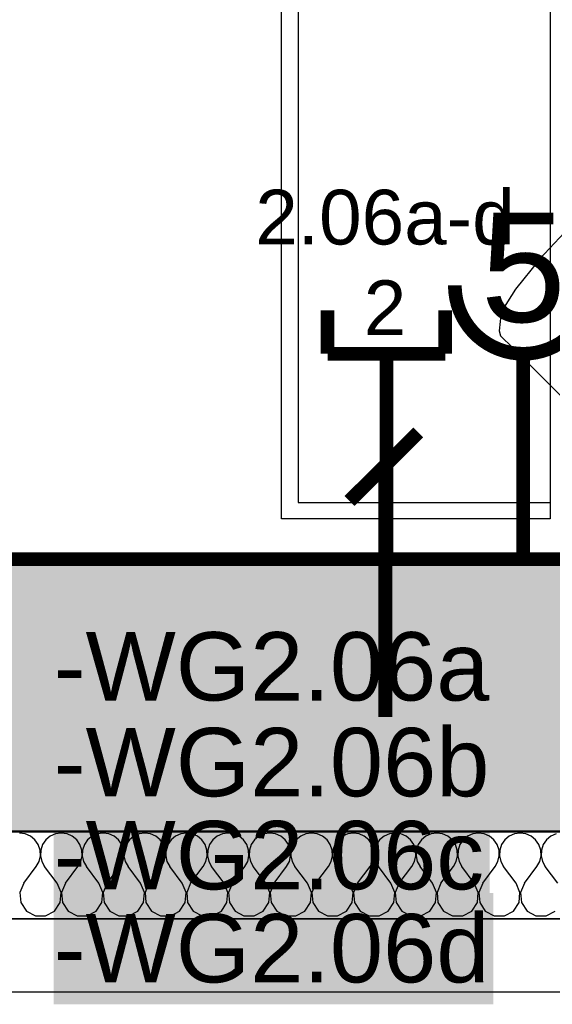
# Model space of a CAD drawing. Extents: x -12025 to 39812, y -30157 to 12.
# Tile 27 of 59: x 22188 to 23160, y -21314 to -19515. Entities that reach past the tile are written whole.
import ezdxf
from ezdxf.enums import TextEntityAlignment as Align

# ---------------------------------------------------------------- set-up
doc = ezdxf.new("R2010")
doc.units = 0
doc.header["$MEASUREMENT"] = 0
doc.linetypes.add('Antenovy vodic', pattern=[10.125, 3, -0.75, 3, -0.75, 0.125, -0.75, 0.125, -0.75, 0.125, -0.75])
doc.linetypes.add('Telekomunikacni vodic', pattern=[9.25, 3, -0.75, 3, -0.75, 0.125, -0.75, 0.125, -0.75])
for name, color, linetype in [('0 (Pozadí)', 254, 'Continuous'), ('OÚ Dukovany internet + tv + data', 192, 'Continuous'), ('OÚ Dukovany půdorys podklad 2NP', 7, 'Continuous'), ('OÚ Dukovany zásuvky', 92, 'Continuous'), ('Zakladni', 7, 'Continuous')]:
    doc.layers.add(name, color=color, linetype=linetype)
doc.styles.add('Arial', font='txt')
doc.styles.add('Arial_B', font='txt')

# ---------------------------------------------------------------- blocks, each defined once
blk = doc.blocks.new('Zásuvka (5)')
at = {"color": 0, "linetype": 'Continuous', "const_width": 25}
for points in [[(-125, 0, 0.414214), (0, -125)], [(0, -125, 0.414214), (125, 0)]]:
    blk.add_lwpolyline(points, format="xyb", dxfattribs=at)
blk.add_lwpolyline([(0, -250), (0, -125)], dxfattribs=at)
at = {"color": 0, "linetype": 'Continuous', "style": 'Arial'}
blk.add_text('5', height=200, dxfattribs=at).set_placement((0, -66.9), align=Align.CENTER)
blk = doc.blocks.new('Telekomunikační zásuvka (1)')
at = {"color": 0, "linetype": 'Continuous', "const_width": 25}
for points in [[(-107.5, 204.3), (-107.5, 125)], [(107.5, 204.3), (107.5, 125)], [(-107.5, 125), (107.5, 125)], [(0, 125), (0, 0)]]:
    blk.add_lwpolyline(points, dxfattribs=at)
at = {"color": 0, "linetype": 'Continuous', "style": 'Arial'}
for s, p in [('2.06a-d', (-2.5, 324.7)), ('2', (-2.5, 159.1))]:
    blk.add_text(s, height=100, dxfattribs=at).set_placement(p, align=Align.CENTER)
blk = doc.blocks.new('(53)')
at = {"color": 7, "linetype": 'Continuous', "const_width": 25}
for points in [[(60, 60), (-65, -65)], [(0, 0), (0, -460)]]:
    blk.add_lwpolyline(points, dxfattribs=at)
at = {"layer": '0 (Pozadí)', "linetype": 'Continuous'}
blk.add_solid([(-605.1, -781.3), (198, -781.3), (-605.1, -984.8), (198, -984.8)], dxfattribs=at)
at = {"color": 7, "linetype": 'Continuous', "style": 'Arial_B'}
blk.add_text('-WG2.06d', height=125, dxfattribs=at).set_placement((-605.1, -944.8))
blk = doc.blocks.new('(54)')
at = {"color": 7, "linetype": 'Continuous', "const_width": 25}
for points in [[(60, 60), (-65, -65)], [(0, 0), (0, -460)]]:
    blk.add_lwpolyline(points, dxfattribs=at)
at = {"layer": '0 (Pozadí)', "linetype": 'Continuous'}
blk.add_solid([(-605.1, -611.3), (190.8, -611.3), (-605.1, -814.8), (190.8, -814.8)], dxfattribs=at)
at = {"color": 7, "linetype": 'Continuous', "style": 'Arial_B'}
blk.add_text('-WG2.06c', height=125, dxfattribs=at).set_placement((-605.1, -774.8))
blk = doc.blocks.new('(55)')
at = {"color": 7, "linetype": 'Continuous', "const_width": 25}
for points in [[(60, 60), (-65, -65)], [(0, 0), (0, -460)]]:
    blk.add_lwpolyline(points, dxfattribs=at)
at = {"layer": '0 (Pozadí)', "linetype": 'Continuous'}
blk.add_solid([(-605.8, -441.3), (197.3, -441.3), (-605.8, -644.8), (197.3, -644.8)], dxfattribs=at)
at = {"color": 7, "linetype": 'Continuous', "style": 'Arial_B'}
blk.add_text('-WG2.06b', height=125, dxfattribs=at).set_placement((-605.8, -604.8))
blk = doc.blocks.new('(56)')
at = {"color": 7, "linetype": 'Continuous', "const_width": 25}
for points in [[(60, 60), (-65, -65)], [(0, 0), (0, -460)]]:
    blk.add_lwpolyline(points, dxfattribs=at)
at = {"layer": '0 (Pozadí)', "linetype": 'Continuous'}
blk.add_solid([(-605.1, -266.3), (190.8, -266.3), (-605.1, -469.8), (190.8, -469.8)], dxfattribs=at)
at = {"color": 7, "linetype": 'Continuous', "style": 'Arial_B'}
blk.add_text('-WG2.06a', height=125, dxfattribs=at).set_placement((-605.1, -429.8))

msp = doc.modelspace()

# ---------------------------------------------------------------- linework, layer by layer
at = {"layer": 'OÚ Dukovany internet + tv + data', "linetype": 'Antenovy vodic', "ltscale": 100, "const_width": 25}
msp.add_lwpolyline([(24625, -19875), (24625, -20125), (24625, -20500), (21302.8, -20500)], dxfattribs=at)
at = {"layer": 'OÚ Dukovany internet + tv + data', "linetype": 'Telekomunikacni vodic', "ltscale": 100, "const_width": 25}
msp.add_lwpolyline([(22857.5, -20250), (22857.5, -20500), (21302.8, -20500)], dxfattribs=at)
at = {"layer": 'OÚ Dukovany půdorys podklad 2NP', "color": 1, "linetype": 'Continuous'}
for p, q in [((22666.2, -20396.8), (22666.2, -18776.9)), ((22696.2, -18776.9), (22696.2, -20396.8)), ((23192.2, -19893.9), (23137.4, -19952.2)), ((23136.7, -19953.1), (23093.1, -20006.7)), ((23137.4, -19952.2), (23136.7, -19953.1)), ((23093.1, -20006.7), (23068.2, -20046.8)), ((23067.3, -20048.9), (23063.3, -20082.8)), ((23068.2, -20046.8), (23067.3, -20048.9)), ((23063.3, -20082.8), (23066.2, -20092.1)), ((23066.2, -20092.1), (23088.2, -20114.1)), ((23088.2, -20114.1), (23113.7, -20139.6)), ((23113.7, -20139.6), (23261.5, -20287.4)), ((22666.2, -20426.8), (22666.2, -20396.8)), ((22696.2, -20396.8), (23156.4, -20396.8)), ((23156.4, -20396.8), (23156.4, -20426.8)), ((22696.2, -20426.8), (22666.2, -20426.8)), ((23156.4, -20426.8), (22696.2, -20426.8)), ((23278, -20996.9), (20889.1, -20996.8)), ((32159.3, -21157), (11676.2, -21158.9)), ((20889.1, -21156.8), (23277.9, -21156.9)), ((11541.1, -21291.7), (32292.1, -21289.8))]:
    msp.add_line(p, q, dxfattribs=at)
at = {"layer": 'OÚ Dukovany půdorys podklad 2NP', "color": 7, "linetype": 'Continuous'}
for p, q in [((23278.2, -20498.7), (20939.5, -20498.6)), ((20939.5, -20998.6), (23278.2, -20998.7))]:
    msp.add_line(p, q, dxfattribs=at)
at = {"layer": 'OÚ Dukovany půdorys podklad 2NP', "color": 21, "linetype": 'Continuous'}
for p, q in [((22198.1, -21002.1), (22187.7, -21000.7)), ((22207.7, -21006.4), (22198.1, -21002.1)), ((22215.8, -21013.1), (22207.7, -21006.4)), ((22243.8, -21006.4), (22235.7, -21013.1)), ((22253.4, -21002.1), (22243.8, -21006.4)), ((22263.8, -21000.7), (22253.4, -21002.1)), ((22274.3, -21002.1), (22263.8, -21000.7)), ((22283.9, -21006.4), (22274.3, -21002.1)), ((22292, -21013.1), (22283.9, -21006.4)), ((22320, -21006.4), (22311.9, -21013.1)), ((22329.6, -21002.1), (22320, -21006.4)), ((22340, -21000.7), (22329.6, -21002.1)), ((22350.4, -21002.1), (22340, -21000.7)), ((22360.1, -21006.4), (22350.4, -21002.1)), ((22368.2, -21013.1), (22360.1, -21006.4)), ((22396.2, -21006.4), (22388.1, -21013.1)), ((22405.8, -21002.1), (22396.2, -21006.4)), ((22416.2, -21000.7), (22405.8, -21002.1)), ((22426.6, -21002.1), (22416.2, -21000.7)), ((22436.2, -21006.4), (22426.6, -21002.1)), ((22444.3, -21013.1), (22436.2, -21006.4)), ((22472.4, -21006.4), (22464.3, -21013.1)), ((22482, -21002.1), (22472.4, -21006.4)), ((22492.4, -21000.7), (22482, -21002.1)), ((22502.8, -21002.1), (22492.4, -21000.7)), ((22512.4, -21006.4), (22502.8, -21002.1)), ((22520.5, -21013.1), (22512.4, -21006.4)), ((22548.6, -21006.4), (22540.5, -21013.1)), ((22558.2, -21002.1), (22548.6, -21006.4)), ((22568.6, -21000.7), (22558.2, -21002.1)), ((22579, -21002.1), (22568.6, -21000.7)), ((22588.6, -21006.4), (22579, -21002.1)), ((22596.7, -21013.1), (22588.6, -21006.4)), ((22624.8, -21006.4), (22616.7, -21013.1)), ((22634.4, -21002.1), (22624.8, -21006.4)), ((22644.8, -21000.7), (22634.4, -21002.1)), ((22655.2, -21002.1), (22644.8, -21000.7)), ((22664.8, -21006.4), (22655.2, -21002.1)), ((22672.9, -21013.1), (22664.8, -21006.4)), ((22701, -21006.4), (22692.9, -21013.1)), ((22710.6, -21002.2), (22701, -21006.4)), ((22721, -21000.7), (22710.6, -21002.2)), ((22731.4, -21002.2), (22721, -21000.7)), ((22741, -21006.4), (22731.4, -21002.2)), ((22749.1, -21013.1), (22741, -21006.4)), ((22777.1, -21006.4), (22769.1, -21013.1)), ((22786.8, -21002.2), (22777.1, -21006.4)), ((22797.2, -21000.7), (22786.8, -21002.2)), ((22807.6, -21002.2), (22797.2, -21000.7)), ((22817.2, -21006.4), (22807.6, -21002.2)), ((22825.3, -21013.1), (22817.2, -21006.4)), ((22853.3, -21006.4), (22845.2, -21013.1)), ((22863, -21002.2), (22853.3, -21006.4)), ((22873.4, -21000.7), (22863, -21002.2)), ((22883.8, -21002.2), (22873.4, -21000.7)), ((22893.4, -21006.4), (22883.8, -21002.2)), ((22901.5, -21013.1), (22893.4, -21006.4)), ((22929.5, -21006.4), (22921.4, -21013.1)), ((22939.1, -21002.2), (22929.5, -21006.4)), ((22949.6, -21000.7), (22939.1, -21002.2)), ((22960, -21002.2), (22949.6, -21000.7)), ((22969.6, -21006.4), (22960, -21002.2)), ((22977.7, -21013.1), (22969.6, -21006.4)), ((23005.7, -21006.4), (22997.6, -21013.1)), ((23015.3, -21002.2), (23005.7, -21006.4)), ((23025.7, -21000.7), (23015.3, -21002.2)), ((23036.2, -21002.2), (23025.7, -21000.7)), ((23045.8, -21006.4), (23036.2, -21002.2)), ((23053.9, -21013.1), (23045.8, -21006.4)), ((23081.9, -21006.4), (23073.8, -21013.1)), ((23091.5, -21002.2), (23081.9, -21006.4)), ((23101.9, -21000.7), (23091.5, -21002.2)), ((23112.3, -21002.2), (23101.9, -21000.7)), ((23122, -21006.4), (23112.3, -21002.2)), ((23130.1, -21013.1), (23122, -21006.4)), ((23158.1, -21006.4), (23150, -21013.1)), ((23167.7, -21002.2), (23158.1, -21006.4)), ((22221.7, -21021.7), (22215.8, -21013.1)), ((22225.1, -21031.7), (22221.7, -21021.7)), ((22229.8, -21021.7), (22226.4, -21031.7)), ((22235.7, -21013.1), (22229.8, -21021.7)), ((22297.9, -21021.7), (22292, -21013.1)), ((22301.3, -21031.7), (22297.9, -21021.7)), ((22306, -21021.7), (22302.6, -21031.7)), ((22311.9, -21013.1), (22306, -21021.7)), ((22374.1, -21021.8), (22368.2, -21013.1)), ((22377.5, -21031.7), (22374.1, -21021.8)), ((22382.1, -21021.8), (22378.8, -21031.7)), ((22388.1, -21013.1), (22382.1, -21021.8)), ((22450.3, -21021.8), (22444.3, -21013.1)), ((22453.7, -21031.7), (22450.3, -21021.8)), ((22458.3, -21021.8), (22455, -21031.7)), ((22464.3, -21013.1), (22458.3, -21021.8)), ((22526.5, -21021.8), (22520.5, -21013.1)), ((22529.8, -21031.7), (22526.5, -21021.8)), ((22534.5, -21021.8), (22531.2, -21031.7)), ((22540.5, -21013.1), (22534.5, -21021.8)), ((22602.7, -21021.8), (22596.7, -21013.1)), ((22606, -21031.7), (22602.7, -21021.8)), ((22610.7, -21021.8), (22607.4, -21031.7)), ((22616.7, -21013.1), (22610.7, -21021.8)), ((22678.9, -21021.8), (22672.9, -21013.1)), ((22682.2, -21031.7), (22678.9, -21021.8)), ((22686.9, -21021.8), (22683.6, -21031.7)), ((22692.9, -21013.1), (22686.9, -21021.8)), ((22755.1, -21021.8), (22749.1, -21013.1)), ((22758.4, -21031.7), (22755.1, -21021.8)), ((22763.1, -21021.8), (22759.7, -21031.7)), ((22769.1, -21013.1), (22763.1, -21021.8)), ((22831.2, -21021.8), (22825.3, -21013.1)), ((22834.6, -21031.7), (22831.2, -21021.8)), ((22839.3, -21021.8), (22835.9, -21031.7)), ((22845.2, -21013.1), (22839.3, -21021.8)), ((22907.4, -21021.8), (22901.5, -21013.1)), ((22910.8, -21031.7), (22907.4, -21021.8)), ((22915.5, -21021.8), (22912.1, -21031.7)), ((22921.4, -21013.1), (22915.5, -21021.8)), ((22983.6, -21021.8), (22977.7, -21013.1)), ((22987, -21031.7), (22983.6, -21021.8)), ((22991.7, -21021.8), (22988.3, -21031.7)), ((22997.6, -21013.1), (22991.7, -21021.8)), ((23059.8, -21021.8), (23053.9, -21013.1)), ((23063.2, -21031.7), (23059.8, -21021.8)), ((23067.9, -21021.8), (23064.5, -21031.7)), ((23073.8, -21013.1), (23067.9, -21021.8)), ((23136, -21021.8), (23130.1, -21013.1)), ((23139.4, -21031.7), (23136, -21021.8)), ((23144.1, -21021.8), (23140.7, -21031.7)), ((23150, -21013.1), (23144.1, -21021.8)), ((22223.2, -21052.4), (22225.6, -21042.2)), ((22225.6, -21042.2), (22225.1, -21031.7)), ((22226.4, -21031.7), (22225.9, -21042.2)), ((22225.9, -21042.2), (22228.3, -21052.4)), ((22299.4, -21052.4), (22301.8, -21042.2)), ((22301.8, -21042.2), (22301.3, -21031.7)), ((22302.6, -21031.7), (22302.1, -21042.2)), ((22302.1, -21042.2), (22304.5, -21052.4)), ((22375.6, -21052.4), (22378, -21042.2)), ((22378, -21042.2), (22377.5, -21031.7)), ((22378.8, -21031.7), (22378.3, -21042.2)), ((22378.3, -21042.2), (22380.7, -21052.4)), ((22451.8, -21052.4), (22454.2, -21042.2)), ((22454.2, -21042.2), (22453.7, -21031.7)), ((22455, -21031.7), (22454.5, -21042.2)), ((22454.5, -21042.2), (22456.8, -21052.4)), ((22528, -21052.5), (22530.4, -21042.2)), ((22530.4, -21042.2), (22529.8, -21031.7)), ((22531.2, -21031.7), (22530.7, -21042.2)), ((22530.7, -21042.2), (22533, -21052.5)), ((22604.2, -21052.5), (22606.5, -21042.2)), ((22606.5, -21042.2), (22606, -21031.7)), ((22607.4, -21031.7), (22606.9, -21042.2)), ((22606.9, -21042.2), (22609.2, -21052.5)), ((22680.4, -21052.5), (22682.7, -21042.2)), ((22682.7, -21042.2), (22682.2, -21031.7)), ((22683.6, -21031.7), (22683, -21042.2)), ((22683, -21042.2), (22685.4, -21052.5)), ((22756.5, -21052.5), (22758.9, -21042.2)), ((22758.9, -21042.2), (22758.4, -21031.7)), ((22759.7, -21031.7), (22759.2, -21042.2)), ((22759.2, -21042.2), (22761.6, -21052.5)), ((22832.7, -21052.5), (22835.1, -21042.2)), ((22835.1, -21042.2), (22834.6, -21031.7)), ((22835.9, -21031.7), (22835.4, -21042.2)), ((22835.4, -21042.2), (22837.8, -21052.5)), ((22908.9, -21052.5), (22911.3, -21042.2)), ((22911.3, -21042.2), (22910.8, -21031.7)), ((22912.1, -21031.7), (22911.6, -21042.2)), ((22911.6, -21042.2), (22914, -21052.5)), ((22985.1, -21052.5), (22987.5, -21042.2)), ((22987.5, -21042.2), (22987, -21031.7)), ((22988.3, -21031.7), (22987.8, -21042.2)), ((22987.8, -21042.2), (22990.2, -21052.5)), ((23061.3, -21052.5), (23063.7, -21042.2)), ((23063.7, -21042.2), (23063.2, -21031.7)), ((23064.5, -21031.7), (23064, -21042.2)), ((23064, -21042.2), (23066.4, -21052.5)), ((23137.5, -21052.5), (23139.9, -21042.2)), ((23139.9, -21042.2), (23139.4, -21031.7)), ((23140.7, -21031.7), (23140.2, -21042.2)), ((23140.2, -21042.2), (23142.6, -21052.5)), ((22195.3, -21092.1), (22218.1, -21061.6)), ((22218.1, -21061.6), (22223.2, -21052.4)), ((22228.3, -21052.4), (22233.4, -21061.6)), ((22256.2, -21092.1), (22233.4, -21061.6)), ((22271.5, -21092.1), (22294.3, -21061.6)), ((22294.3, -21061.6), (22299.4, -21052.4)), ((22304.5, -21052.4), (22309.6, -21061.6)), ((22332.4, -21092.1), (22309.6, -21061.6)), ((22347.6, -21092.1), (22370.5, -21061.6)), ((22370.5, -21061.6), (22375.6, -21052.4)), ((22380.7, -21052.4), (22385.7, -21061.6)), ((22408.6, -21092.1), (22385.7, -21061.6)), ((22423.8, -21092.1), (22446.7, -21061.6)), ((22446.7, -21061.6), (22451.8, -21052.4)), ((22456.8, -21052.4), (22461.9, -21061.6)), ((22484.8, -21092.1), (22461.9, -21061.6)), ((22500, -21092.1), (22522.9, -21061.6)), ((22522.9, -21061.6), (22528, -21052.5)), ((22533, -21052.5), (22538.1, -21061.6)), ((22561, -21092.1), (22538.1, -21061.6)), ((22576.2, -21092.1), (22599.1, -21061.7)), ((22599.1, -21061.7), (22604.2, -21052.5)), ((22609.2, -21052.5), (22614.3, -21061.7)), ((22637.2, -21092.1), (22614.3, -21061.7)), ((22652.4, -21092.1), (22675.3, -21061.7)), ((22675.3, -21061.7), (22680.4, -21052.5)), ((22685.4, -21052.5), (22690.5, -21061.7)), ((22713.4, -21092.1), (22690.5, -21061.7)), ((22728.6, -21092.1), (22751.5, -21061.7)), ((22751.5, -21061.7), (22756.5, -21052.5)), ((22761.6, -21052.5), (22766.7, -21061.7)), ((22789.6, -21092.1), (22766.7, -21061.7)), ((22804.8, -21092.1), (22827.6, -21061.7)), ((22827.6, -21061.7), (22832.7, -21052.5)), ((22837.8, -21052.5), (22842.9, -21061.7)), ((22865.7, -21092.1), (22842.9, -21061.7)), ((22881, -21092.1), (22903.8, -21061.7)), ((22903.8, -21061.7), (22908.9, -21052.5)), ((22914, -21052.5), (22919.1, -21061.7)), ((22941.9, -21092.1), (22919.1, -21061.7)), ((22957.2, -21092.1), (22980, -21061.7)), ((22980, -21061.7), (22985.1, -21052.5)), ((22990.2, -21052.5), (22995.3, -21061.7)), ((23018.1, -21092.1), (22995.3, -21061.7)), ((23033.4, -21092.1), (23056.2, -21061.7)), ((23056.2, -21061.7), (23061.3, -21052.5)), ((23066.4, -21052.5), (23071.5, -21061.7)), ((23094.3, -21092.1), (23071.5, -21061.7)), ((23109.6, -21092.1), (23132.4, -21061.7)), ((23132.4, -21061.7), (23137.5, -21052.5)), ((23142.6, -21052.5), (23147.6, -21061.7)), ((23170.5, -21092.1), (23147.6, -21061.7)), ((22195.3, -21092.1), (22188.1, -21109.2)), ((22263.4, -21109.2), (22256.2, -21092.1)), ((22271.5, -21092.1), (22264.3, -21109.2)), ((22339.6, -21109.2), (22332.4, -21092.1)), ((22347.6, -21092.1), (22340.5, -21109.2)), ((22415.8, -21109.2), (22408.6, -21092.1)), ((22423.8, -21092.1), (22416.7, -21109.2)), ((22492, -21109.2), (22484.8, -21092.1)), ((22500, -21092.1), (22492.8, -21109.2)), ((22568.2, -21109.2), (22561, -21092.1)), ((22576.2, -21092.1), (22569, -21109.2)), ((22644.4, -21109.2), (22637.2, -21092.1)), ((22652.4, -21092.1), (22645.2, -21109.2)), ((22720.5, -21109.2), (22713.4, -21092.1)), ((22728.6, -21092.1), (22721.4, -21109.2)), ((22796.7, -21109.2), (22789.6, -21092.1)), ((22804.8, -21092.1), (22797.6, -21109.2)), ((22872.9, -21109.2), (22865.7, -21092.1)), ((22881, -21092.1), (22873.8, -21109.2)), ((22949.1, -21109.2), (22941.9, -21092.1)), ((22957.2, -21092.1), (22950, -21109.2)), ((23025.3, -21109.2), (23018.1, -21092.1)), ((23033.4, -21092.1), (23026.2, -21109.2)), ((23101.5, -21109.2), (23094.3, -21092.1)), ((23109.6, -21092.1), (23102.4, -21109.2)), ((22188.1, -21109.2), (22189.8, -21127.7)), ((22261.6, -21127.7), (22263.4, -21109.2)), ((22264.3, -21109.2), (22266, -21127.7)), ((22337.8, -21127.7), (22339.6, -21109.2)), ((22340.5, -21109.2), (22342.2, -21127.7)), ((22414, -21127.7), (22415.8, -21109.2)), ((22416.7, -21109.2), (22418.4, -21127.7)), ((22490.2, -21127.7), (22492, -21109.2)), ((22492.8, -21109.2), (22494.6, -21127.7)), ((22566.4, -21127.7), (22568.2, -21109.2)), ((22569, -21109.2), (22570.8, -21127.7)), ((22642.6, -21127.7), (22644.4, -21109.2)), ((22645.2, -21109.2), (22647, -21127.7)), ((22718.8, -21127.7), (22720.5, -21109.2)), ((22721.4, -21109.2), (22723.2, -21127.7)), ((22795, -21127.7), (22796.7, -21109.2)), ((22797.6, -21109.2), (22799.4, -21127.7)), ((22871.2, -21127.7), (22872.9, -21109.2)), ((22873.8, -21109.2), (22875.6, -21127.7)), ((22947.4, -21127.7), (22949.1, -21109.2)), ((22950, -21109.2), (22951.7, -21127.7)), ((23023.6, -21127.7), (23025.3, -21109.2)), ((23026.2, -21109.2), (23027.9, -21127.7)), ((23099.7, -21127.7), (23101.5, -21109.2)), ((23102.4, -21109.2), (23104.1, -21127.7)), ((22189.8, -21127.7), (22200.1, -21143.2)), ((22251.4, -21143.2), (22261.6, -21127.7)), ((22266, -21127.7), (22276.3, -21143.2)), ((22327.6, -21143.2), (22337.8, -21127.7)), ((22342.2, -21127.7), (22352.5, -21143.2)), ((22403.8, -21143.2), (22414, -21127.7)), ((22418.4, -21127.7), (22428.7, -21143.2)), ((22479.9, -21143.2), (22490.2, -21127.7)), ((22494.6, -21127.7), (22504.9, -21143.2)), ((22556.1, -21143.2), (22566.4, -21127.7)), ((22570.8, -21127.7), (22581.1, -21143.2)), ((22632.3, -21143.2), (22642.6, -21127.7)), ((22647, -21127.7), (22657.3, -21143.2)), ((22708.5, -21143.2), (22718.8, -21127.7)), ((22723.2, -21127.7), (22733.4, -21143.2)), ((22784.7, -21143.2), (22795, -21127.7)), ((22799.4, -21127.7), (22809.6, -21143.2)), ((22860.9, -21143.2), (22871.2, -21127.7)), ((22875.6, -21127.7), (22885.8, -21143.2)), ((22937.1, -21143.2), (22947.4, -21127.7)), ((22951.7, -21127.7), (22962, -21143.2)), ((23013.3, -21143.2), (23023.6, -21127.7)), ((23027.9, -21127.7), (23038.2, -21143.2)), ((23089.5, -21143.2), (23099.7, -21127.7)), ((23104.1, -21127.7), (23114.4, -21143.2)), ((22200.1, -21143.2), (22216.5, -21151.9)), ((22216.5, -21151.9), (22235, -21151.9)), ((22235, -21151.9), (22251.4, -21143.2)), ((22276.3, -21143.2), (22292.7, -21151.9)), ((22292.7, -21151.9), (22311.2, -21151.9)), ((22311.2, -21151.9), (22327.6, -21143.2)), ((22352.5, -21143.2), (22368.8, -21151.9)), ((22368.8, -21151.9), (22387.4, -21151.9)), ((22387.4, -21151.9), (22403.8, -21143.2)), ((22428.7, -21143.2), (22445, -21151.9)), ((22445, -21151.9), (22463.6, -21151.9)), ((22463.6, -21151.9), (22479.9, -21143.2)), ((22504.9, -21143.2), (22521.2, -21151.9)), ((22521.2, -21151.9), (22539.8, -21151.9)), ((22539.8, -21151.9), (22556.1, -21143.2)), ((22581.1, -21143.2), (22597.4, -21151.9)), ((22597.4, -21151.9), (22616, -21151.9)), ((22616, -21151.9), (22632.3, -21143.2)), ((22657.3, -21143.2), (22673.6, -21151.9)), ((22673.6, -21151.9), (22692.2, -21151.9)), ((22692.2, -21151.9), (22708.5, -21143.2)), ((22733.4, -21143.2), (22749.8, -21151.9)), ((22749.8, -21151.9), (22768.4, -21151.9)), ((22768.4, -21151.9), (22784.7, -21143.2)), ((22809.6, -21143.2), (22826, -21151.9)), ((22826, -21151.9), (22844.5, -21151.9)), ((22844.5, -21151.9), (22860.9, -21143.2)), ((22885.8, -21143.2), (22902.2, -21151.9)), ((22902.2, -21151.9), (22920.7, -21151.9)), ((22920.7, -21151.9), (22937.1, -21143.2)), ((22962, -21143.2), (22978.4, -21151.9)), ((22978.4, -21151.9), (22996.9, -21151.9)), ((22996.9, -21151.9), (23013.3, -21143.2)), ((23038.2, -21143.2), (23054.6, -21151.9)), ((23054.6, -21151.9), (23073.1, -21151.9)), ((23073.1, -21151.9), (23089.5, -21143.2)), ((23114.4, -21143.2), (23130.7, -21151.9)), ((23130.7, -21151.9), (23149.3, -21151.9)), ((23149.3, -21151.9), (23165.7, -21143.2))]:
    msp.add_line(p, q, dxfattribs=at)
at = {"layer": 'OÚ Dukovany půdorys podklad 2NP', "color": 1, "linetype": 'Continuous'}
msp.add_lwpolyline([(22666.2, -18746.9), (23755.2, -18746.9), (23755.2, -19346.9), (23156.4, -19346.9), (23156.4, -20426.8), (22666.2, -20426.8)], close=True, dxfattribs=at)
at = {"layer": 'OÚ Dukovany půdorys podklad 2NP', "color": 254, "linetype": 'Continuous'}
msp.add_solid([(20939.5, -20998.6), (23278.2, -20998.7), (20939.5, -20498.6), (23278.2, -20498.7)], dxfattribs=at)
at = {"layer": 'OÚ Dukovany zásuvky', "linetype": 'Continuous', "const_width": 25}
for points in [[(21625, -20500), (22366.2, -20500), (23107.5, -20500), (23107.5, -20250)], [(23107.5, -20250), (23107.5, -20500), (23803.7, -20500), (24500, -20500)]]:
    msp.add_lwpolyline(points, dxfattribs=at)

# ---------------------------------------------------------------- block references
at = {"layer": 'OÚ Dukovany internet + tv + data', "linetype": 'Continuous'}
msp.add_blockref('Telekomunikační zásuvka (1)', (22857.5, -20250), dxfattribs=at)
at = {"layer": 'OÚ Dukovany zásuvky', "linetype": 'Continuous'}
msp.add_blockref('Zásuvka (5)', (23107.5, -20000), dxfattribs=at)
at = {"layer": 'Zakladni', "color": 7, "linetype": 'Continuous'}
for name, p in [('(53)', (22855.1, -20328.7)), ('(54)', (22855.1, -20328.7)), ('(55)', (22855.8, -20328.7)), ('(56)', (22855.1, -20328.7))]:
    msp.add_blockref(name, p, dxfattribs=at)

doc.saveas('drawing.dxf')
